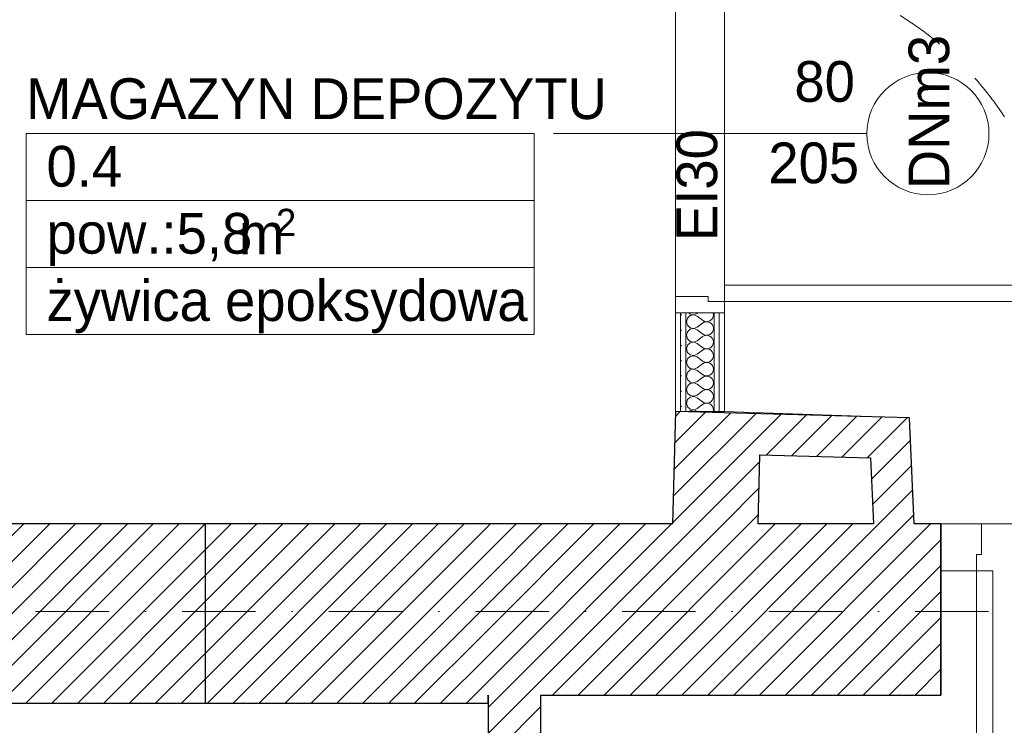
# Model space of a CAD drawing. Header units: millimetres. Extents: x 172139 to 266886, y 89525 to 138225.
# Tile 66 of 72: x 214600 to 217018, y 115092 to 116825. Entities that reach past the tile are written whole.
import ezdxf
from ezdxf.enums import TextEntityAlignment as Align

# ---------------------------------------------------------------- set-up
doc = ezdxf.new("R2010")
doc.units = ezdxf.units.MM
doc.header["$MEASUREMENT"] = 0
doc.linetypes.add('Kropki i Kreski', pattern=[360, 180, -90, 0, -90])
doc.linetypes.add('Przerywana', pattern=[240, 120, -120])
for name, color, linetype in [('Drzwi ArchiCAD', 7, 'Continuous'), ('Konstrukcja - Siatki mod', 7, 'Continuous'), ('KR_INW', 7, 'Continuous'), ('ROZBUDOWA_NOWE_DZIAŁOWE', 7, 'Continuous'), ('STREFA_NOWE_POM', 7, 'Continuous'), ('Znaczniki drzwi ArchiCADa', 7, 'Continuous')]:
    doc.layers.add(name, color=color, linetype=linetype)
for name, color, linetype, lineweight, true_color in [('Drzwi ArchiCAD_Nr_pióra__24', 7, 'Continuous', 15, 0x029e21), ('Drzwi ArchiCAD_Nr_pióra__4', 7, 'Continuous', 13, 0x029e21), ('Konstrukcja - Siatki mod_Nr_pióra__48', 7, 'Continuous', 15, 0xa80f02), ('ROZBUDOWA_NOWE_DZIAŁOWE_Nr_pióra__24', 7, 'Continuous', 15, 0x029e21), ('ROZBUDOWA_NOWE_DZIAŁOWE_Nr_pióra__4', 7, 'Continuous', 13, 0x029e21), ('ROZBUDOWA_NOWE_DZIAŁOWE_Nr_pióra__67', 7, 'Continuous', 13, 0x6a6a6a), ('Znaczniki drzwi ArchiCADa_Nr_pióra__4', 7, 'Continuous', 13, 0x029e21)]:
    doc.layers.add(name, color=color, linetype=linetype, lineweight=lineweight, true_color=true_color)
for name, color, linetype, lineweight in [('Drzwi ArchiCAD_Nr_pióra__27', 7, 'Continuous', 25), ('Drzwi ArchiCAD_Nr_pióra__47', 7, 'Continuous', 15), ('KR_INW_Nr_pióra__101', 252, 'Continuous', 5), ('KR_INW_Nr_pióra__27', 7, 'Continuous', 25), ('Metryczki pomieszczeń ArchiCADa_Nr_pióra__1', 7, 'Continuous', 13), ('ROZBUDOWA_NOWE_DZIAŁOWE_Nr_pióra__27', 7, 'Continuous', 25), ('ROZBUDOWA_NOWE_DZIAŁOWE_Nr_pióra__47', 7, 'Continuous', 15), ('STREFA_NOWE_POM_Nr_pióra__121', 255, 'Continuous', 0)]:
    doc.layers.add(name, color=color, linetype=linetype, lineweight=lineweight)
doc.styles.add('GENERATED_STYLE_1', font='txt')
doc.styles.add('GENERATED_STYLE_2', font='txt')
pattern_1 = [(45, (0, 0), (-31.819804, 31.819804), [])]
pattern_2 = [(0, (0, 0), (0, 37.5), [0, -37.5])]

# ---------------------------------------------------------------- blocks, each defined once
blk = doc.blocks.new('MAGAZYN DEPOZYTU_0.4_4', base_point=(215239.9, 116381.1))
at = {"layer": 'Metryczki pomieszczeń ArchiCADa_Nr_pióra__1', "linetype": 'Continuous'}
for p, q in [((214615.9, 116545.8), (215863.9, 116545.8)), ((214615.9, 116381.1), (214615.9, 116545.8)), ((215863.9, 116545.8), (215863.9, 116381.1)), ((215863.9, 116381.1), (214615.9, 116381.1)), ((214615.9, 116381.1), (215863.9, 116381.1)), ((214615.9, 116216.4), (214615.9, 116381.1)), ((215863.9, 116381.1), (215863.9, 116216.4)), ((215863.9, 116216.4), (214615.9, 116216.4)), ((214615.9, 116216.4), (215863.9, 116216.4)), ((214615.9, 116051.7), (214615.9, 116216.4)), ((215863.9, 116216.4), (215863.9, 116051.7)), ((215863.9, 116051.7), (214615.9, 116051.7))]:
    blk.add_line(p, q, dxfattribs=at)
at = {"layer": 'Metryczki pomieszczeń ArchiCADa_Nr_pióra__1'}
for tag, height, style, p in [('ROOM_NAME', 100, 'GENERATED_STYLE_2', (214615.9, 116680.9)), ('ROOM_NUMBER', 100, 'GENERATED_STYLE_1', (214665.9, 116515)), ('ROOM_AREA', 100, 'GENERATED_STYLE_1', (214665.9, 116350.3)), ('DUMMY_385', 100, 'GENERATED_STYLE_1', (215101.6, 116348.8)), ('DUMMY_386', 66.7, 'GENERATED_STYLE_1', (215229.6, 116360.5)), ('basec', 100, 'GENERATED_STYLE_1', (214665.9, 116185.1))]:
    blk.add_attdef(tag, text='', height=height, dxfattribs=dict(at, style=style)).set_placement(p, align=Align.TOP_LEFT)
blk = doc.blocks.new('Ściana_8', base_point=(215880.3, 113397.6))
at = {"layer": 'KR_INW_Nr_pióra__101', "linetype": 'Continuous'}
h = blk.add_hatch(dxfattribs=at)
h.set_pattern_fill('Cegła_licówka', color=256, style=0, pattern_type=2)
h.set_pattern_definition(pattern_1)
h.paths.add_polyline_path([(215880.3, 113397.6), (215880.3, 115166.8), (215750.3, 115166.8), (215750.3, 113397.6)])
at = {"layer": 'KR_INW_Nr_pióra__27', "linetype": 'Continuous', "flags": 128}
for points in [[(215750.3, 115166.8), (215750.3, 113397.6)], [(215880.3, 113397.6), (215880.3, 115166.8)]]:
    blk.add_lwpolyline(points, dxfattribs=at)
blk = doc.blocks.new('Ściana_10', base_point=(216203.5, 115586.8))
at = {"layer": 'KR_INW_Nr_pióra__101', "linetype": 'Continuous'}
h = blk.add_hatch(dxfattribs=at)
h.set_pattern_fill('Cegła_licówka', color=256, style=0, pattern_type=2)
h.set_pattern_definition(pattern_1)
h.paths.add_polyline_path([(216413.5, 115586.8), (216420.8, 115856.8), (216210.8, 115862.5), (216203.5, 115586.8)])
at = {"layer": 'KR_INW_Nr_pióra__27', "linetype": 'Continuous', "flags": 128}
for points in [[(216210.8, 115862.5), (216203.5, 115586.8)], [(216420.8, 115856.8), (216210.8, 115862.5)], [(216420.8, 115856.8), (216420.8, 115856.8)], [(216413.5, 115586.8), (216418.1, 115756.8)]]:
    blk.add_lwpolyline(points, dxfattribs=at)
blk = doc.blocks.new('Ściana_16', base_point=(215750.3, 115586.8))
at = {"layer": 'KR_INW_Nr_pióra__101', "linetype": 'Continuous'}
h = blk.add_hatch(dxfattribs=at)
h.set_pattern_fill('Cegła_licówka', color=256, style=0, pattern_type=2)
h.set_pattern_definition(pattern_1)
h.paths.add_polyline_path([(215750.3, 115166.8), (216862.4, 115166.8), (216862.4, 115586.8), (215750.3, 115586.8)])
at = {"layer": 'KR_INW_Nr_pióra__27', "linetype": 'Continuous', "flags": 128}
for points in [[(216203.5, 115586.8), (215750.3, 115586.8)], [(216697.3, 115586.8), (216413.5, 115586.8)], [(216862.4, 115586.8), (216797.4, 115586.8)], [(216862.4, 115166.8), (216862.4, 115586.8)], [(215880.3, 115166.8), (216862.4, 115166.8)]]:
    blk.add_lwpolyline(points, dxfattribs=at)
blk = doc.blocks.new('Ściana_28', base_point=(216210.8, 115862.5))
at = {"layer": 'KR_INW_Nr_pióra__101', "linetype": 'Continuous'}
h = blk.add_hatch(dxfattribs=at)
h.set_pattern_fill('Cegła_licówka', color=256, style=0, pattern_type=2)
h.set_pattern_definition(pattern_1)
h.paths.add_polyline_path([(216418.1, 115756.8), (216690, 115749.5), (216785.8, 115846.9), (216420.8, 115856.8)])
at = {"layer": 'KR_INW_Nr_pióra__27', "linetype": 'Continuous', "flags": 128}
for points in [[(216785.8, 115846.9), (216420.8, 115856.8)], [(216418.1, 115756.8), (216690, 115749.5)]]:
    blk.add_lwpolyline(points, dxfattribs=at)
blk = doc.blocks.new('Ściana_29', base_point=(216785.8, 115846.9))
at = {"layer": 'KR_INW_Nr_pióra__101', "linetype": 'Continuous'}
h = blk.add_hatch(dxfattribs=at)
h.set_pattern_fill('Cegła_licówka', color=256, style=0, pattern_type=2)
h.set_pattern_definition(pattern_1)
h.paths.add_polyline_path([(216690, 115749.5), (216697.3, 115586.8), (216797.4, 115586.8), (216785.8, 115846.9)])
at = {"layer": 'KR_INW_Nr_pióra__27', "linetype": 'Continuous', "flags": 128}
for points in [[(216797.4, 115586.8), (216785.8, 115846.9)], [(216690, 115749.5), (216697.3, 115586.8)]]:
    blk.add_lwpolyline(points, dxfattribs=at)
blk = doc.blocks.new('*X455')
at = {"layer": 'ROZBUDOWA_NOWE_DZIAŁOWE_Nr_pióra__4', "linetype": 'Continuous'}
for p, q in [((216240, 116092.1), (216237.5, 116083.3)), ((216237.5, 116083.3), (216240, 116074.6)), ((216246.7, 116098.2), (216240, 116092.1)), ((216243.2, 116105), (216246.7, 116101.8)), ((216246.7, 116101.8), (216255.7, 116100.1)), ((216255.7, 116099.9), (216246.7, 116098.2)), ((216255.7, 116100.1), (216264.2, 116103.3)), ((216264.2, 116096.7), (216255.7, 116099.9)), ((216264.2, 116103.3), (216266.4, 116105)), ((216264.2, 116096.7), (216277.5, 116086.7)), ((216277.5, 116086.7), (216281.5, 116084.4)), ((216281.5, 116084.4), (216286, 116083.4)), ((216286, 116083.3), (216281.5, 116082.2)), ((216286, 116083.4), (216290.6, 116083.6)), ((216290.6, 116083), (216286, 116083.3)), ((216290.6, 116083.6), (216295, 116085.1)), ((216295, 116081.6), (216290.6, 116083)), ((216295, 116085.1), (216298.7, 116087.7)), ((216298.7, 116087.7), (216301.7, 116091.2)), ((216301.7, 116091.2), (216303.5, 116095.4)), ((216303.5, 116104.6), (216303.3, 116105)), ((216304.2, 116100), (216303.5, 116104.6)), ((216303.5, 116095.4), (216304.2, 116100)), ((216240, 116058.8), (216237.5, 116050)), ((216240, 116074.6), (216246.7, 116068.4)), ((216246.7, 116064.9), (216240, 116058.8)), ((216246.7, 116068.4), (216255.7, 116066.7)), ((216255.7, 116066.6), (216246.7, 116064.9)), ((216255.7, 116066.7), (216264.2, 116070)), ((216264.2, 116063.3), (216255.7, 116066.6)), ((216264.2, 116070), (216277.5, 116080)), ((216264.2, 116063.3), (216277.5, 116053.3)), ((216281.5, 116082.2), (216277.5, 116080)), ((216298.7, 116079), (216295, 116081.6)), ((216301.7, 116075.4), (216298.7, 116079)), ((216303.5, 116071.2), (216301.7, 116075.4)), ((216301.7, 116057.9), (216303.5, 116062.1)), ((216304.2, 116066.7), (216303.5, 116071.2)), ((216303.5, 116062.1), (216304.2, 116066.7)), ((216237.5, 116050), (216240, 116041.2)), ((216240, 116041.2), (216246.7, 116035.1)), ((216246.7, 116035.1), (216255.7, 116033.4)), ((216255.7, 116033.4), (216264.2, 116036.7)), ((216264.2, 116036.7), (216277.5, 116046.7)), ((216277.5, 116053.3), (216281.5, 116051.1)), ((216281.5, 116048.9), (216277.5, 116046.7)), ((216281.5, 116051.1), (216286, 116050.1)), ((216286, 116049.9), (216281.5, 116048.9)), ((216286, 116050.1), (216290.6, 116050.3)), ((216290.6, 116049.7), (216286, 116049.9)), ((216290.6, 116050.3), (216295, 116051.8)), ((216295, 116048.2), (216290.6, 116049.7)), ((216295, 116051.8), (216298.7, 116054.4)), ((216298.7, 116045.6), (216295, 116048.2)), ((216298.7, 116054.4), (216301.7, 116057.9)), ((216301.7, 116042.1), (216298.7, 116045.6)), ((216303.5, 116037.9), (216301.7, 116042.1)), ((216304.2, 116033.3), (216303.5, 116037.9)), ((216240, 116025.4), (216237.5, 116016.7)), ((216237.5, 116016.7), (216240, 116007.9)), ((216246.7, 116031.6), (216240, 116025.4)), ((216255.7, 116033.3), (216246.7, 116031.6)), ((216264.2, 116030), (216255.7, 116033.3)), ((216264.2, 116030), (216277.5, 116020)), ((216264.2, 116003.3), (216277.5, 116013.3)), ((216277.5, 116020), (216281.5, 116017.8)), ((216281.5, 116015.6), (216277.5, 116013.3)), ((216281.5, 116017.8), (216286, 116016.7)), ((216286, 116016.6), (216281.5, 116015.6)), ((216286, 116016.7), (216290.6, 116017)), ((216290.6, 116016.4), (216286, 116016.6)), ((216290.6, 116017), (216295, 116018.4)), ((216295, 116014.9), (216290.6, 116016.4)), ((216295, 116018.4), (216298.7, 116021)), ((216298.7, 116012.3), (216295, 116014.9)), ((216298.7, 116021), (216301.7, 116024.6)), ((216301.7, 116008.8), (216298.7, 116012.3)), ((216301.7, 116024.6), (216303.5, 116028.8)), ((216303.5, 116028.8), (216304.2, 116033.3)), ((216240, 115992.1), (216237.5, 115983.3)), ((216240, 116007.9), (216246.7, 116001.8)), ((216246.7, 115998.2), (216240, 115992.1)), ((216246.7, 116001.8), (216255.7, 116000.1)), ((216255.7, 115999.9), (216246.7, 115998.2)), ((216255.7, 116000.1), (216264.2, 116003.3)), ((216264.2, 115996.7), (216255.7, 115999.9)), ((216264.2, 115996.7), (216277.5, 115986.7)), ((216277.5, 115986.7), (216281.5, 115984.4)), ((216295, 115985.1), (216298.7, 115987.7)), ((216298.7, 115987.7), (216301.7, 115991.2)), ((216303.5, 116004.6), (216301.7, 116008.8)), ((216301.7, 115991.2), (216303.5, 115995.4)), ((216304.2, 116000), (216303.5, 116004.6)), ((216303.5, 115995.4), (216304.2, 116000)), ((216237.5, 115983.3), (216240, 115974.6)), ((216240, 115974.6), (216246.7, 115968.4)), ((216246.7, 115964.9), (216240, 115958.8)), ((216246.7, 115968.4), (216255.7, 115966.7)), ((216255.7, 115966.6), (216246.7, 115964.9)), ((216255.7, 115966.7), (216264.2, 115970)), ((216264.2, 115963.3), (216255.7, 115966.6)), ((216264.2, 115970), (216277.5, 115980)), ((216264.2, 115963.3), (216277.5, 115953.3)), ((216281.5, 115982.2), (216277.5, 115980)), ((216281.5, 115984.4), (216286, 115983.4)), ((216286, 115983.3), (216281.5, 115982.2)), ((216286, 115983.4), (216290.6, 115983.6)), ((216290.6, 115983), (216286, 115983.3)), ((216290.6, 115983.6), (216295, 115985.1)), ((216295, 115981.6), (216290.6, 115983)), ((216298.7, 115979), (216295, 115981.6)), ((216301.7, 115975.4), (216298.7, 115979)), ((216303.5, 115971.2), (216301.7, 115975.4)), ((216301.7, 115957.9), (216303.5, 115962.1)), ((216304.2, 115966.7), (216303.5, 115971.2)), ((216303.5, 115962.1), (216304.2, 115966.7)), ((216240, 115958.8), (216237.5, 115950)), ((216237.5, 115950), (216240, 115941.2)), ((216240, 115941.2), (216246.7, 115935.1)), ((216264.2, 115936.7), (216277.5, 115946.7)), ((216277.5, 115953.3), (216281.5, 115951.1)), ((216281.5, 115948.9), (216277.5, 115946.7)), ((216281.5, 115951.1), (216286, 115950.1)), ((216286, 115949.9), (216281.5, 115948.9)), ((216286, 115950.1), (216290.6, 115950.3)), ((216290.6, 115949.7), (216286, 115949.9)), ((216290.6, 115950.3), (216295, 115951.8)), ((216295, 115948.2), (216290.6, 115949.7)), ((216295, 115951.8), (216298.7, 115954.4)), ((216298.7, 115945.6), (216295, 115948.2)), ((216298.7, 115954.4), (216301.7, 115957.9)), ((216301.7, 115942.1), (216298.7, 115945.6)), ((216303.5, 115937.9), (216301.7, 115942.1)), ((216304.2, 115933.3), (216303.5, 115937.9)), ((216240, 115925.4), (216237.5, 115916.7)), ((216237.5, 115916.7), (216240, 115907.9)), ((216246.7, 115931.6), (216240, 115925.4)), ((216246.7, 115935.1), (216255.7, 115933.4)), ((216255.7, 115933.3), (216246.7, 115931.6)), ((216255.7, 115933.4), (216264.2, 115936.7)), ((216264.2, 115930), (216255.7, 115933.3)), ((216264.2, 115930), (216277.5, 115920)), ((216264.2, 115903.3), (216277.5, 115913.3)), ((216277.5, 115920), (216281.5, 115917.8)), ((216281.5, 115915.6), (216277.5, 115913.3)), ((216281.5, 115917.8), (216286, 115916.7)), ((216286, 115916.6), (216281.5, 115915.6)), ((216286, 115916.7), (216290.6, 115917)), ((216290.6, 115916.4), (216286, 115916.6)), ((216290.6, 115917), (216295, 115918.4)), ((216295, 115914.9), (216290.6, 115916.4)), ((216295, 115918.4), (216298.7, 115921)), ((216298.7, 115912.3), (216295, 115914.9)), ((216298.7, 115921), (216301.7, 115924.6)), ((216301.7, 115924.6), (216303.5, 115928.8)), ((216303.5, 115928.8), (216304.2, 115933.3)), ((216240, 115892.1), (216237.5, 115883.3)), ((216240, 115907.9), (216246.7, 115901.8)), ((216246.7, 115898.2), (216240, 115892.1)), ((216246.7, 115901.8), (216255.7, 115900.1)), ((216255.7, 115899.9), (216246.7, 115898.2)), ((216255.7, 115900.1), (216264.2, 115903.3)), ((216264.2, 115896.7), (216255.7, 115899.9)), ((216264.2, 115896.7), (216277.5, 115886.7)), ((216301.7, 115908.8), (216298.7, 115912.3)), ((216298.7, 115887.7), (216301.7, 115891.2)), ((216303.5, 115904.6), (216301.7, 115908.8)), ((216301.7, 115891.2), (216303.5, 115895.4)), ((216304.2, 115900), (216303.5, 115904.6)), ((216303.5, 115895.4), (216304.2, 115900)), ((216237.5, 115883.3), (216240, 115874.6)), ((216240, 115874.6), (216246.7, 115868.4)), ((216246.7, 115864.9), (216244, 115862.5)), ((216246.7, 115868.4), (216255.7, 115866.7)), ((216255.7, 115866.6), (216246.7, 115864.9)), ((216255.7, 115866.7), (216264.2, 115870)), ((216264.2, 115863.3), (216255.7, 115866.6)), ((216264.2, 115870), (216277.5, 115880)), ((216277.5, 115886.7), (216281.5, 115884.4)), ((216281.5, 115882.2), (216277.5, 115880)), ((216281.5, 115884.4), (216286, 115883.4)), ((216286, 115883.3), (216281.5, 115882.2)), ((216286, 115883.4), (216290.6, 115883.6)), ((216290.6, 115883), (216286, 115883.3)), ((216290.6, 115883.6), (216295, 115885.1)), ((216295, 115881.6), (216290.6, 115883)), ((216295, 115885.1), (216298.7, 115887.7)), ((216298.7, 115879), (216295, 115881.6)), ((216301.7, 115875.4), (216298.7, 115879)), ((216303.5, 115871.2), (216301.7, 115875.4)), ((216304.2, 115866.7), (216303.5, 115871.2)), ((216303.6, 115862.5), (216304.2, 115866.7)), ((216264.2, 115863.3), (216265.3, 115862.5))]:
    blk.add_line(p, q, dxfattribs=at)
blk = doc.blocks.new('Drzwi 19_42')
at = {"layer": 'Drzwi ArchiCAD_Nr_pióra__4', "linetype": 'Continuous'}
for p, q in [((372, 0), (372, 824)), ((372, 824), (412, 824)), ((412, 824), (412, 0)), ((-412, 0), (-440, 0)), ((-440, 0), (-440, -120)), ((-412, -40), (-412, 0)), ((412, 0), (372, 0)), ((440, 0), (412, 0)), ((412, 0), (412, -40)), ((440, -120), (440, 0)), ((-400, -40), (-412, -40)), ((-400, -120), (-400, -40)), ((412, -40), (400, -40)), ((400, -40), (400, -120)), ((-440, -120), (-400, -120)), ((400, -120), (440, -120))]:
    blk.add_line(p, q, dxfattribs=at)
at = {"layer": 'Drzwi ArchiCAD_Nr_pióra__4', "linetype": 'Przerywana'}
blk.add_arc((412, 0), 824, 90, 180, dxfattribs=at)
at = {"layer": 'Drzwi ArchiCAD_Nr_pióra__47', "linetype": 'Continuous'}
for p, q in [((-440, 0), (-440, -12.5)), ((440, 0), (440, -12.5)), ((-440, -12.5), (-440, -25)), ((440, -12.5), (440, -25)), ((-440, -25), (-440, -95)), ((440, -25), (440, -95)), ((-440, -95), (-440, -107.5)), ((440, -95), (440, -107.5)), ((-440, -107.5), (-440, -120)), ((440, -107.5), (440, -120))]:
    blk.add_line(p, q, dxfattribs=at)
blk = doc.blocks.new('Znacznik Wym 19_27')
at = {"layer": 'Znaczniki drzwi ArchiCADa_Nr_pióra__4', "linetype": 'Continuous'}
blk.add_line((0, -470), (0, 300), dxfattribs=at)
for start, end in [(0, 180), (180, 0)]:
    blk.add_arc((0, -620), 150, start, end, dxfattribs=at)
at = {"layer": 'Znaczniki drzwi ArchiCADa_Nr_pióra__4', "style": 'GENERATED_STYLE_2'}
for tag, rotation, p in [('AC_MarkerText_5', 360, (-294.5, -101.7)), ('AC_MarkerText_3', 270, (-182.4, -197.3)), ('AC_MarkerText_2', 270, (17.6, -261.4)), ('AC_WIDO_ID', 360, (-167.1, -671.7))]:
    blk.add_attdef(tag, text='', height=100, rotation=rotation, dxfattribs=at).set_placement(p, align=Align.BOTTOM_LEFT)
blk = doc.blocks.new('Ściana_121', base_point=(216210.8, 115862.5))
at = {"layer": 'ROZBUDOWA_NOWE_DZIAŁOWE_Nr_pióra__24', "linetype": 'Continuous'}
h = blk.add_hatch(dxfattribs=at)
h.set_pattern_fill('Gips', color=256, style=0, pattern_type=2)
h.set_pattern_definition(pattern_2)
h.paths.add_polyline_path([(216210.8, 115862.5), (216223.3, 115862.5), (216223.3, 116105), (216210.8, 116105)])
h = blk.add_hatch(dxfattribs=at)
h.set_pattern_fill('Gips', color=256, style=0, pattern_type=2)
h.set_pattern_definition(pattern_2)
h.paths.add_polyline_path([(216223.3, 116105), (216223.3, 115862.5), (216235.8, 115862.5), (216235.8, 116105)])
h = blk.add_hatch(dxfattribs=at)
h.set_pattern_fill('Gips', color=256, style=0, pattern_type=2)
h.set_pattern_definition(pattern_2)
h.paths.add_polyline_path([(216318.3, 116105), (216305.8, 116105), (216305.8, 115862.5), (216318.3, 115862.5)])
h = blk.add_hatch(dxfattribs=at)
h.set_pattern_fill('Gips', color=256, style=0, pattern_type=2)
h.set_pattern_definition(pattern_2)
h.paths.add_polyline_path([(216318.3, 116105), (216318.3, 115862.5), (216330.8, 115862.5), (216330.8, 116105)])
at = {"layer": 'ROZBUDOWA_NOWE_DZIAŁOWE_Nr_pióra__47', "linetype": 'Continuous'}
for p, q in [((216223.3, 116105), (216210.8, 116105)), ((216235.8, 116105), (216223.3, 116105)), ((216305.8, 116105), (216235.8, 116105)), ((216318.3, 116105), (216305.8, 116105)), ((216330.8, 116105), (216318.3, 116105))]:
    blk.add_line(p, q, dxfattribs=at)
at = {"layer": 'ROZBUDOWA_NOWE_DZIAŁOWE_Nr_pióra__47', "linetype": 'Continuous', "flags": 128}
for points in [[(216210.8, 116105), (216210.8, 115862.5)], [(216330.8, 115862.5), (216330.8, 116105)], [(216210.8, 115862.5), (216330.8, 115862.5)]]:
    blk.add_lwpolyline(points, dxfattribs=at)
at = {"layer": 'ROZBUDOWA_NOWE_DZIAŁOWE_Nr_pióra__67', "linetype": 'Continuous'}
for p, q in [((216223.3, 116105), (216223.3, 115862.5)), ((216235.8, 116105), (216235.8, 115862.5)), ((216305.8, 115862.5), (216305.8, 116105)), ((216318.3, 115862.5), (216318.3, 116105))]:
    blk.add_line(p, q, dxfattribs=at)
at = {"layer": 'Drzwi ArchiCAD', "color": 104, "linetype": 'Continuous', "lineweight": 13, "true_color": 0x029e21, "zscale": 1000, "rotation": 270}
blk.add_blockref('Drzwi 19_42', (216330.8, 116545), dxfattribs=at)
at = {"layer": 'ROZBUDOWA_NOWE_DZIAŁOWE'}
blk.add_blockref('*X455', (0, 0), dxfattribs=at)
at = {"layer": 'Znaczniki drzwi ArchiCADa', "color": 104, "lineweight": 13, "true_color": 0x029e21}
ref = blk.add_blockref('Znacznik Wym 19_27', (216210.8, 116545), dxfattribs=dict(at, rotation=90))
ref.add_attrib('AC_MarkerText_2', '80', dxfattribs={"layer": 'Znaczniki drzwi ArchiCADa_Nr_pióra__4', "color": 104, "true_color": 0x029e21, "height": 100, "rotation": 360, "style": 'GENERATED_STYLE_2'}).set_placement((216502.8, 116593.2), align=Align.BOTTOM_LEFT)
ref.add_attrib('AC_MarkerText_3', '205', dxfattribs={"layer": 'Znaczniki drzwi ArchiCADa_Nr_pióra__4', "color": 104, "true_color": 0x029e21, "height": 100, "rotation": 360, "style": 'GENERATED_STYLE_2'}).set_placement((216438.8, 116393.3), align=Align.BOTTOM_LEFT)
ref.add_attrib('AC_MarkerText_5', 'EI30', dxfattribs={"layer": 'Znaczniki drzwi ArchiCADa_Nr_pióra__4', "color": 104, "true_color": 0x029e21, "height": 100, "rotation": 90, "style": 'GENERATED_STYLE_2'}).set_placement((216343.2, 116281.2), align=Align.BOTTOM_LEFT)
ref.add_attrib('AC_WIDO_ID', 'DNm3', dxfattribs={"layer": 'Znaczniki drzwi ArchiCADa_Nr_pióra__4', "color": 104, "true_color": 0x029e21, "height": 100, "rotation": 90, "style": 'GENERATED_STYLE_2'}).set_placement((216913.2, 116408.6), align=Align.BOTTOM_LEFT)
blk = doc.blocks.new('Ściana_125', base_point=(214176.7, 115146.8))
at = {"layer": 'ROZBUDOWA_NOWE_DZIAŁOWE_Nr_pióra__24', "linetype": 'Continuous'}
h = blk.add_hatch(dxfattribs=at)
h.set_pattern_fill('Cegła_licówka', color=256, style=0, pattern_type=2)
h.set_pattern_definition(pattern_1)
h.paths.add_polyline_path([(214176.7, 115146.8), (215056.7, 115146.8), (215056.7, 115586.8), (214176.7, 115586.8)])
at = {"layer": 'ROZBUDOWA_NOWE_DZIAŁOWE_Nr_pióra__27', "linetype": 'Continuous', "flags": 128}
for points in [[(215056.7, 115586.8), (214176.7, 115586.8)], [(214176.7, 115586.8), (214176.7, 115146.8)], [(215056.7, 115146.8), (215056.7, 115586.8)], [(214176.7, 115146.8), (215056.7, 115146.8)]]:
    blk.add_lwpolyline(points, dxfattribs=at)
blk = doc.blocks.new('Ściana_132', base_point=(215056.7, 115586.8))
at = {"layer": 'KR_INW_Nr_pióra__101', "linetype": 'Continuous'}
h = blk.add_hatch(dxfattribs=at)
h.set_pattern_fill('Cegła_licówka', color=256, style=0, pattern_type=2)
h.set_pattern_definition(pattern_1)
h.paths.add_polyline_path([(215056.7, 115146.8), (215750.3, 115146.8), (215750.3, 115586.8), (215056.7, 115586.8)])
at = {"layer": 'KR_INW_Nr_pióra__27', "linetype": 'Continuous', "flags": 128}
for points in [[(215750.3, 115586.8), (215056.7, 115586.8)], [(215750.3, 115146.8), (215750.3, 115166.8)], [(215056.7, 115146.8), (215750.3, 115146.8)]]:
    blk.add_lwpolyline(points, dxfattribs=at)
blk = doc.blocks.new('Drzwi 19_52')
at = {"layer": 'Drzwi ArchiCAD_Nr_pióra__24', "linetype": 'Continuous'}
for p, q in [((597, 0), (597, 1274)), ((597, 1274), (637, 1274)), ((637, 1274), (637, 0)), ((-637, 0), (-725, 0)), ((-725, 0), (-725, -115)), ((-637, -40), (-637, 0)), ((637, 0), (597, 0)), ((725, 0), (637, 0)), ((637, 0), (637, -40)), ((725, -115), (725, 0)), ((-625, -40), (-637, -40)), ((-625, -115), (-625, -40)), ((637, -40), (625, -40)), ((625, -40), (625, -115)), ((-725, -115), (-625, -115)), ((625, -115), (725, -115))]:
    blk.add_line(p, q, dxfattribs=at)
at = {"layer": 'Drzwi ArchiCAD_Nr_pióra__27', "linetype": 'Continuous'}
for p, q in [((-725, -115), (-725, 0)), ((725, -115), (725, 0))]:
    blk.add_line(p, q, dxfattribs=at)
at = {"layer": 'Drzwi ArchiCAD_Nr_pióra__4', "linetype": 'Przerywana'}
blk.add_arc((637, 0), 1274, 90, 180, dxfattribs=at)
blk = doc.blocks.new('Znacznik Wym 19_32')
at = {"layer": 'Znaczniki drzwi ArchiCADa_Nr_pióra__4', "linetype": 'Continuous'}
blk.add_line((0, -770), (0, 300), dxfattribs=at)
for start, end in [(0, 180), (180, 0)]:
    blk.add_arc((0, -920), 150, start, end, dxfattribs=at)
at = {"layer": 'Znaczniki drzwi ArchiCADa_Nr_pióra__4', "style": 'GENERATED_STYLE_2'}
for tag, rotation, p in [('AC_MarkerText_2', 90, (-17.6, -689.3)), ('AC_MarkerText_3', 90, (182.4, -689.3)), ('AC_WIDO_ID', 360, (-167.1, -970))]:
    blk.add_attdef(tag, text='', height=100, rotation=rotation, dxfattribs=at).set_placement(p, align=Align.BOTTOM_LEFT)
blk = doc.blocks.new('Ściana_135', base_point=(216862.4, 115586.8))
at = {"layer": 'ROZBUDOWA_NOWE_DZIAŁOWE_Nr_pióra__27', "linetype": 'Continuous'}
for p, q in [((216862.4, 115586.8), (216862.4, 115471.8)), ((218312.4, 115586.8), (218312.4, 115471.8)), ((216862.4, 115471.8), (216862.4, 115166.8)), ((218312.4, 115471.8), (218312.4, 115166.8))]:
    blk.add_line(p, q, dxfattribs=at)
at = {"layer": 'Drzwi ArchiCAD', "linetype": 'Continuous', "zscale": 1000, "rotation": 180}
blk.add_blockref('Drzwi 19_52', (217587.4, 115471.8), dxfattribs=at)
at = {"layer": 'Znaczniki drzwi ArchiCADa', "color": 104, "lineweight": 13, "true_color": 0x029e21}
ref = blk.add_blockref('Znacznik Wym 19_32', (217587.4, 115586.8), dxfattribs=at)
ref.add_attrib('AC_MarkerText_2', '125', dxfattribs={"layer": 'Znaczniki drzwi ArchiCADa_Nr_pióra__4', "color": 104, "true_color": 0x029e21, "height": 100, "rotation": 90, "style": 'GENERATED_STYLE_2'}).set_placement((217569.7, 114897.4), align=Align.BOTTOM_LEFT)
ref.add_attrib('AC_MarkerText_3', '205', dxfattribs={"layer": 'Znaczniki drzwi ArchiCADa_Nr_pióra__4', "color": 104, "true_color": 0x029e21, "height": 100, "rotation": 90, "style": 'GENERATED_STYLE_2'}).set_placement((217769.7, 114897.4), align=Align.BOTTOM_LEFT)
ref.add_attrib('AC_WIDO_ID', 'DNm1', dxfattribs={"layer": 'Znaczniki drzwi ArchiCADa_Nr_pióra__4', "color": 104, "true_color": 0x029e21, "height": 100, "rotation": 360, "style": 'GENERATED_STYLE_2'}).set_placement((217420.3, 114616.8), align=Align.BOTTOM_LEFT)
blk = doc.blocks.new('Standardowy znacznik siatki_10')
at = {"layer": 'Konstrukcja - Siatki mod_Nr_pióra__48', "linetype": 'Kropki i Kreski'}
blk.add_line((1000, 0), (72912, 0), dxfattribs=at)

msp = doc.modelspace()

# ---------------------------------------------------------------- linework, layer by layer
at = {"layer": 'STREFA_NOWE_POM_Nr_pióra__121', "linetype": 'Continuous', "flags": 128}
for points in [[(216330.8, 115862.5), (216785.8, 115846.9), (216797.4, 115586.8), (220688.1, 115586.8), (220678.8, 116587.4), (221330.1, 116604.7), (221330.1, 121138), (216330.8, 121145.6)], [(216210.8, 117086.8), (212316.5, 117086.8), (212316.5, 115826.1), (212310.6, 115586.8), (214176.7, 115586.8), (215056.7, 115586.8), (215750.3, 115586.8), (216203.5, 115586.8), (216210.8, 115862.5)], [(214351, 115146.8), (214176.7, 115146.8), (212299.9, 115146.8), (212299.9, 115147.1), (209976.4, 115147.1), (209095, 115147.1), (209110.2, 113397.6), (209438.1, 113397.6), (210318.1, 113397.6), (215750.3, 113397.6), (215750.3, 115146.8), (215056.7, 115146.8)]]:
    msp.add_lwpolyline(points, close=True, dxfattribs=at)

# ---------------------------------------------------------------- block references
at = {"layer": 'Konstrukcja - Siatki mod', "color": 8, "linetype": 'Continuous', "lineweight": 13, "zscale": 1000}
msp.add_blockref('Standardowy znacznik siatki_10', (177989.3, 115372.2), dxfattribs=at)
at = {"layer": 'KR_INW'}
for name, p in [('Ściana_10', (216203.5, 115586.8)), ('Ściana_28', (216210.8, 115862.5)), ('Ściana_29', (216785.8, 115846.9)), ('Ściana_132', (215056.7, 115586.8)), ('Ściana_16', (215750.3, 115586.8)), ('Ściana_8', (215880.3, 113397.6))]:
    msp.add_blockref(name, p, dxfattribs=at)
at = {"layer": 'ROZBUDOWA_NOWE_DZIAŁOWE'}
for name, p in [('Ściana_121', (216210.8, 115862.5)), ('Ściana_135', (216862.4, 115586.8)), ('Ściana_125', (214176.7, 115146.8))]:
    msp.add_blockref(name, p, dxfattribs=at)
at = {"layer": 'STREFA_NOWE_POM', "linetype": 'Continuous'}
ref = msp.add_blockref('MAGAZYN DEPOZYTU_0.4_4', (215239.9, 116381.1), dxfattribs=at)
ref.add_attrib('ROOM_NAME', 'MAGAZYN DEPOZYTU', dxfattribs={"layer": 'Metryczki pomieszczeń ArchiCADa_Nr_pióra__1', "color": 7, "height": 100, "style": 'GENERATED_STYLE_2'}).set_placement((214615.9, 116680.9), align=Align.TOP_LEFT)
ref.add_attrib('ROOM_NUMBER', '0.4', dxfattribs={"layer": 'Metryczki pomieszczeń ArchiCADa_Nr_pióra__1', "color": 7, "height": 100, "style": 'GENERATED_STYLE_1'}).set_placement((214665.9, 116515), align=Align.TOP_LEFT)
ref.add_attrib('ROOM_AREA', 'pow.:5,8', dxfattribs={"layer": 'Metryczki pomieszczeń ArchiCADa_Nr_pióra__1', "color": 7, "height": 100, "style": 'GENERATED_STYLE_1'}).set_placement((214665.9, 116350.3), align=Align.TOP_LEFT)
ref.add_attrib('basec', 'żywica epoksydowa', dxfattribs={"layer": 'Metryczki pomieszczeń ArchiCADa_Nr_pióra__1', "color": 7, "height": 100, "style": 'GENERATED_STYLE_1'}).set_placement((214665.9, 116185.1), align=Align.TOP_LEFT)
ref.add_attrib('DUMMY_385', ' m', dxfattribs={"layer": 'Metryczki pomieszczeń ArchiCADa_Nr_pióra__1', "color": 7, "height": 100, "style": 'GENERATED_STYLE_1'}).set_placement((215101.6, 116348.8), align=Align.TOP_LEFT)
ref.add_attrib('DUMMY_386', '2', dxfattribs={"layer": 'Metryczki pomieszczeń ArchiCADa_Nr_pióra__1', "color": 7, "height": 66.7, "style": 'GENERATED_STYLE_1'}).set_placement((215229.6, 116360.5), align=Align.TOP_LEFT)

doc.saveas('drawing.dxf')
